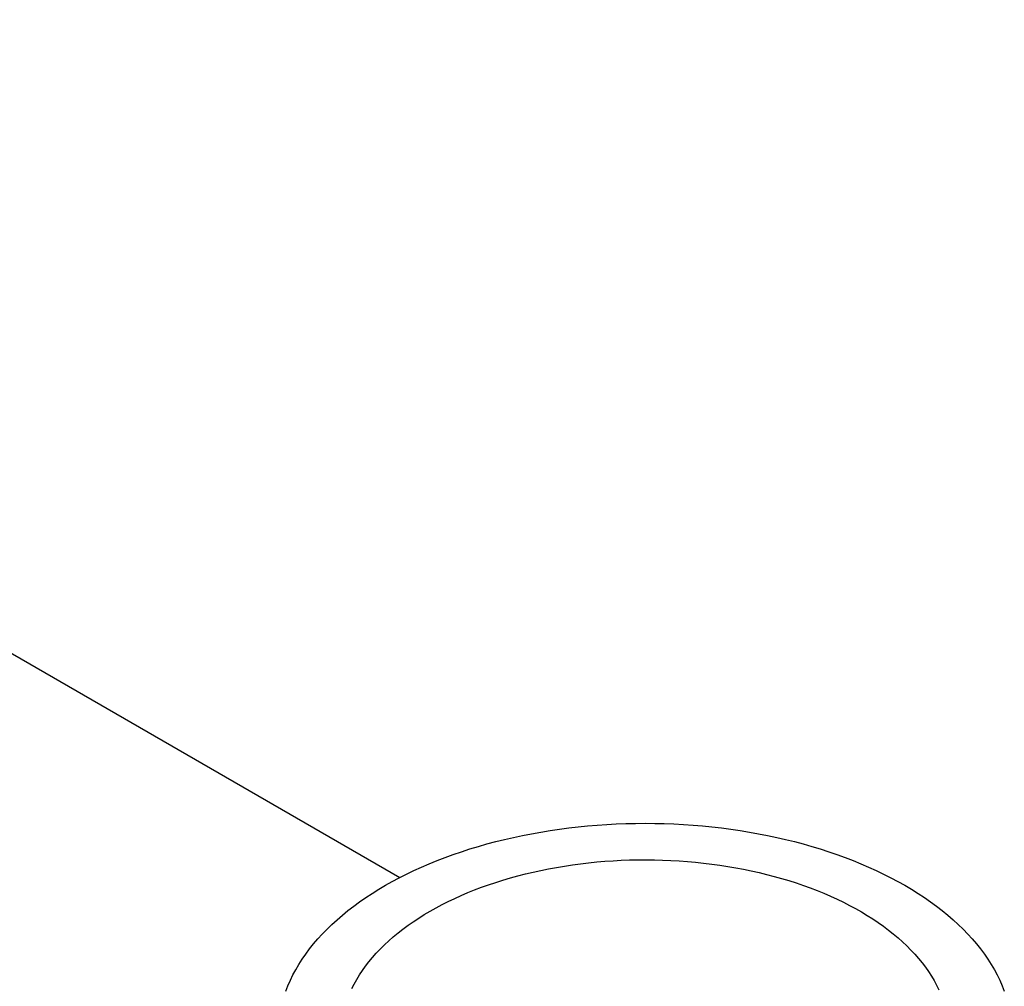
# Model space of a CAD drawing. Header units: millimetres. Extents: x 8 to 914, y 12 to 444.
# Tile 33 of 48: x 779 to 804, y 234 to 258. Entities that reach past the tile are written whole.
import ezdxf

# ---------------------------------------------------------------- set-up
doc = ezdxf.new("R2010")
doc.units = ezdxf.units.MM

msp = doc.modelspace()

# ---------------------------------------------------------------- linework, layer by layer
at = {"color": 7, "linetype": 'Continuous', "lineweight": 30}
msp.add_line((770.041, 247.081), (788.681, 236.321), dxfattribs=at)
at = {"color": 7, "linetype": 'Continuous', "lineweight": 30, "flags": 128}
for points in [[(788.32, 236.124), (788.492, 236.22), (788.667, 236.314), (788.848, 236.405), (789.032, 236.494), (789.22, 236.579), (789.412, 236.662), (789.607, 236.742), (789.807, 236.819), (790.009, 236.892), (790.215, 236.963), (790.424, 237.031), (790.636, 237.095), (790.851, 237.156), (791.068, 237.214), (791.288, 237.269), (791.511, 237.32), (791.736, 237.368), (791.962, 237.412), (792.191, 237.453), (792.422, 237.491), (792.654, 237.525), (792.888, 237.555), (793.123, 237.582), (793.359, 237.606), (793.596, 237.626), (793.834, 237.642), (794.072, 237.654), (794.311, 237.664), (794.55, 237.669), (794.79, 237.671), (795.029, 237.669), (795.269, 237.664), (795.508, 237.654), (795.746, 237.642), (795.984, 237.626), (796.221, 237.606), (796.457, 237.582), (796.692, 237.555), (796.926, 237.525), (797.158, 237.491), (797.389, 237.453), (797.617, 237.412), (797.844, 237.368), (798.069, 237.32), (798.292, 237.269), (798.512, 237.214), (798.729, 237.156), (798.944, 237.095), (799.156, 237.031), (799.365, 236.963), (799.571, 236.892), (799.773, 236.819), (799.973, 236.742), (800.168, 236.662), (800.36, 236.579), (800.548, 236.494), (800.732, 236.405), (800.913, 236.314), (801.088, 236.22), (801.26, 236.124), (801.427, 236.025), (801.59, 235.923), (801.748, 235.819), (801.901, 235.713), (802.049, 235.604), (802.192, 235.493), (802.331, 235.38), (802.464, 235.265), (802.592, 235.148), (802.714, 235.03), (802.831, 234.909), (802.943, 234.787), (803.049, 234.663), (803.149, 234.537), (803.243, 234.41), (803.332, 234.282), (803.415, 234.152), (803.492, 234.021), (803.563, 233.889), (803.628, 233.756), (803.687, 233.622), (803.74, 233.487)], [(789.434, 235.481), (789.581, 235.564), (789.733, 235.644), (789.888, 235.722), (790.047, 235.798), (790.209, 235.871), (790.375, 235.942), (790.544, 236.01), (790.716, 236.075), (790.892, 236.138), (791.07, 236.198), (791.25, 236.255), (791.434, 236.309), (791.62, 236.36), (791.808, 236.408), (791.999, 236.454), (792.191, 236.496), (792.386, 236.535), (792.582, 236.572), (792.78, 236.605), (792.979, 236.635), (793.18, 236.662), (793.382, 236.685), (793.585, 236.706), (793.788, 236.723), (793.993, 236.737), (794.198, 236.748), (794.404, 236.756), (794.61, 236.76), (794.816, 236.761), (795.022, 236.759), (795.228, 236.754), (795.433, 236.746), (795.638, 236.734), (795.843, 236.719), (796.046, 236.701), (796.249, 236.68), (796.45, 236.655), (796.651, 236.628), (796.85, 236.597), (797.047, 236.563), (797.243, 236.526), (797.437, 236.486), (797.629, 236.443), (797.819, 236.397), (798.007, 236.348), (798.192, 236.296), (798.375, 236.241), (798.555, 236.183), (798.733, 236.123), (798.907, 236.059), (799.078, 235.993), (799.247, 235.925), (799.412, 235.853), (799.573, 235.779), (799.731, 235.703), (799.885, 235.624), (800.036, 235.543), (800.183, 235.46), (800.325, 235.374), (800.464, 235.286), (800.598, 235.196), (800.728, 235.103), (800.854, 235.009), (800.975, 234.913), (801.092, 234.815), (801.204, 234.715), (801.311, 234.614), (801.414, 234.51), (801.511, 234.406), (801.604, 234.299), (801.691, 234.192), (801.773, 234.083), (801.851, 233.972), (801.923, 233.861), (801.989, 233.748), (802.051, 233.635), (802.107, 233.52)], [(785.84, 233.487), (785.893, 233.622), (785.952, 233.756), (786.017, 233.889), (786.088, 234.021), (786.165, 234.152), (786.248, 234.282), (786.336, 234.41), (786.431, 234.537), (786.531, 234.663), (786.637, 234.787), (786.749, 234.909), (786.866, 235.03), (786.988, 235.148), (787.116, 235.265), (787.249, 235.38), (787.387, 235.493), (787.531, 235.604), (787.679, 235.713), (787.832, 235.819), (787.99, 235.923), (788.153, 236.025), (788.32, 236.124)], [(787.487, 233.549), (787.544, 233.663), (787.607, 233.777), (787.675, 233.889), (787.748, 234), (787.827, 234.11), (787.91, 234.219), (787.999, 234.326), (788.093, 234.432), (788.192, 234.536), (788.295, 234.639), (788.404, 234.74), (788.517, 234.84), (788.635, 234.937), (788.757, 235.033), (788.884, 235.127), (789.015, 235.218), (789.15, 235.308), (789.29, 235.395), (789.434, 235.481)]]:
    msp.add_lwpolyline(points, dxfattribs=at)
at = {"color": 7, "linetype": 'Continuous', "lineweight": 30}
msp.add_open_spline([(791.635, 205.871), (791.448, 205.979), (791.079, 206.192), (790.532, 206.507), (789.998, 206.815), (789.477, 207.116), (788.972, 207.407), (788.483, 207.689), (788.009, 207.962), (787.548, 208.228), (787.097, 208.489), (786.655, 208.743), (786.223, 208.992), (785.804, 209.234), (785.398, 209.467), (785.005, 209.694), (784.626, 209.912), (784.259, 210.124), (783.905, 210.327), (783.564, 210.523), (783.237, 210.712), (782.922, 210.893), (782.621, 211.067), (782.332, 211.233), (782.064, 211.387), (781.815, 211.53), (781.584, 211.663), (781.36, 211.792), (781.139, 211.919), (780.917, 212.047), (780.467, 212.306), (779.785, 212.698), (778.868, 213.225), (777.942, 213.757), (777.007, 214.294), (776.064, 214.836), (773.736, 216.173), (770.025, 218.301), (763.602, 221.979), (755.846, 226.409), (747.215, 231.324), (739.044, 235.964), (731.331, 240.332), (725.126, 243.838), (721.282, 246.005), (719.8, 246.84), (719.174, 247.193), (718.552, 247.543), (717.9, 247.911), (717.222, 248.292), (716.521, 248.687), (715.835, 249.073), (715.164, 249.45), (714.509, 249.819), (714.011, 250.099), (713.663, 250.294), (713.455, 250.411), (713.237, 250.534), (713.006, 250.664), (712.764, 250.8), (712.515, 250.94), (712.259, 251.084), (711.998, 251.231), (711.726, 251.383), (711.443, 251.542), (711.138, 251.714), (710.81, 251.898), (710.457, 252.096), (710.091, 252.302), (709.711, 252.515), (709.319, 252.735), (708.913, 252.963), (708.495, 253.198), (708.063, 253.441), (707.617, 253.69), (707.159, 253.948), (706.687, 254.212), (706.203, 254.484), (705.705, 254.763), (705.194, 255.05), (704.669, 255.344), (704.123, 255.65), (703.554, 255.969), (702.962, 256.301), (702.356, 256.64), (701.735, 256.988), (701.1, 257.343), (700.672, 257.583), (700.455, 257.705)], degree=3, knots=[0, 0, 0, 0, 0.00614, 0.012138, 0.017993, 0.023706, 0.029276, 0.034609, 0.039804, 0.044862, 0.049783, 0.054662, 0.059399, 0.063993, 0.068444, 0.072751, 0.076916, 0.080938, 0.084817, 0.088553, 0.092146, 0.095596, 0.098904, 0.102068, 0.105089, 0.107733, 0.110257, 0.112684, 0.115107, 0.117537, 0.119973, 0.129923, 0.139974, 0.150128, 0.160385, 0.170743, 0.181163, 0.236988, 0.292813, 0.3925, 0.492187, 0.57677, 0.661354, 0.745937, 0.78095, 0.787828, 0.794705, 0.801555, 0.808291, 0.816154, 0.823848, 0.831373, 0.838728, 0.845914, 0.85293, 0.855103, 0.85737, 0.859768, 0.862297, 0.864956, 0.867746, 0.870496, 0.873363, 0.876345, 0.879444, 0.882659, 0.886384, 0.890254, 0.894269, 0.898428, 0.902732, 0.907181, 0.911775, 0.916513, 0.921396, 0.926423, 0.931596, 0.936913, 0.942374, 0.947981, 0.953732, 0.959627, 0.965959, 0.97245, 0.979099, 0.985907, 0.992874, 1, 1, 1, 1], dxfattribs=at)

doc.saveas('drawing.dxf')
